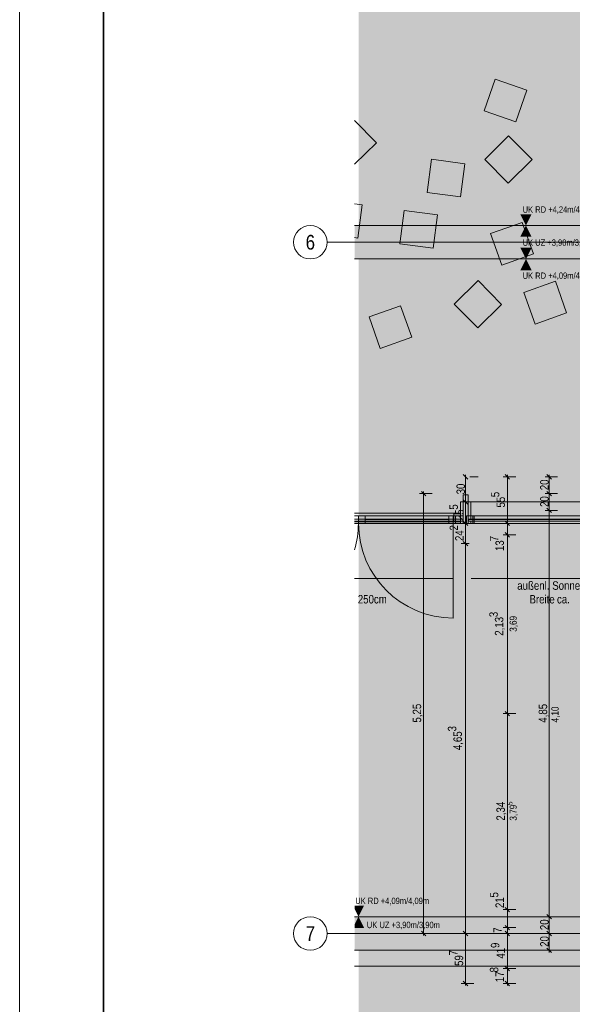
# Model space of a CAD drawing. Extents: x -620 to 300, y 62 to 1162.
# Tile 2 of 93: x -620 to -488, y 203 to 438. Entities that reach past the tile are written whole.
import ezdxf
from ezdxf.enums import TextEntityAlignment as Align
from ezdxf.lldxf.tags import DXFTag

# ---------------------------------------------------------------- set-up
doc = ezdxf.new("R2010")
doc.units = 0
doc.layers.get('0').update_dxf_attribs({"lineweight": 13})
for name, color, linetype, lineweight, true_color in [('--Bem innen', 9, 'Continuous', 13, 0x808080), ('00_Beschriftung UZ', 3, 'Continuous', 35, 0x00ff00), ('30 -33 Aussenwände- 7 Fassade_ Elemente', 7, 'Continuous', 9, 0x00aacc), ('30 -34 Innenwände- 2 nichttragend', 7, 'Continuous', 18, 0xff7fe6), ('30 -35 Decken- 1 Konstruktion-Träger- Stahlbeton', 7, 'Continuous', 13, 0x33aa00), ('60- 61 allgemeine Ausstattung- 1 Möbel', 7, 'Continuous', 9, 0x00cccc), ('70 -72 Beschriftung- 1 Beschriftung allgemein', 7, 'Continuous', 9, 0xff6633), ('70 -76 Bemaßung- 2 Allgemein', 9, 'Continuous', 5, 0x808080), ('iwb_Layout Achsbezeichung', 1, 'Continuous', 13, 0xff0000), ('iwb_Layout BA_Markierung', 7, 'Continuous', 9, 0xbadcdc), ('iwb_Schraffur_Unterzug', 7, 'Continuous', 5, 0xffffcc)]:
    doc.layers.add(name, color=color, linetype=linetype, lineweight=lineweight, true_color=true_color)
doc.layers.add('70 -71 Achsen- 1 Gebäudeachsen', color=7, linetype='STRICHPUNKT2-A06G94JT8I', lineweight=18)
doc.layers.add('iwb_Plankopf Rahmen', color=7, linetype='Continuous', lineweight=35)
doc.styles.get("Standard").update_dxf_attribs({"font": 'ARIALN.TTF'})
tags = doc.linetypes.add('fein_strichliert-A06G94JU8I', pattern=[4, 1, -2, 1]).pattern_tags.tags
tags[8:9] = [DXFTag(74, 4), DXFTag(75, 0), DXFTag(340, '0'), DXFTag(46, 0.0), DXFTag(50, 0.0), DXFTag(44, 0.0), DXFTag(45, 0.0)]
tags[6:7] = [DXFTag(74, 4), DXFTag(75, 0), DXFTag(340, '0'), DXFTag(46, 0.0), DXFTag(50, 0.0), DXFTag(44, 0.0), DXFTag(45, 0.0)]
tags[4:5] = [DXFTag(74, 4), DXFTag(75, 0), DXFTag(340, '0'), DXFTag(46, 0.0), DXFTag(50, 0.0), DXFTag(44, 0.0), DXFTag(45, 0.0)]
tags = doc.linetypes.add('STRICHPUNKT2', pattern=[12.7, 6.35, -3.175, 0, -3.175]).pattern_tags.tags
tags[10:11] = [DXFTag(74, 4), DXFTag(75, 0), DXFTag(340, '0'), DXFTag(46, 0.0), DXFTag(50, 0.0), DXFTag(44, 0.0), DXFTag(45, 0.0)]
tags[8:9] = [DXFTag(74, 4), DXFTag(75, 0), DXFTag(340, '0'), DXFTag(46, 0.0), DXFTag(50, 0.0), DXFTag(44, 0.0), DXFTag(45, 0.0)]
tags[6:7] = [DXFTag(74, 4), DXFTag(75, 0), DXFTag(340, '0'), DXFTag(46, 0.0), DXFTag(50, 0.0), DXFTag(44, 0.0), DXFTag(45, 0.0)]
tags[4:5] = [DXFTag(74, 4), DXFTag(75, 0), DXFTag(340, '0'), DXFTag(46, 0.0), DXFTag(50, 0.0), DXFTag(44, 0.0), DXFTag(45, 0.0)]
tags = doc.linetypes.add('STRICHPUNKT2-A06G94JT8I', pattern=[12.7, 6.35, -3.175, 0, -3.175]).pattern_tags.tags
tags[10:11] = [DXFTag(74, 4), DXFTag(75, 0), DXFTag(340, '0'), DXFTag(46, 0.0), DXFTag(50, 0.0), DXFTag(44, 0.0), DXFTag(45, 0.0)]
tags[8:9] = [DXFTag(74, 4), DXFTag(75, 0), DXFTag(340, '0'), DXFTag(46, 0.0), DXFTag(50, 0.0), DXFTag(44, 0.0), DXFTag(45, 0.0)]
tags[6:7] = [DXFTag(74, 4), DXFTag(75, 0), DXFTag(340, '0'), DXFTag(46, 0.0), DXFTag(50, 0.0), DXFTag(44, 0.0), DXFTag(45, 0.0)]
tags[4:5] = [DXFTag(74, 4), DXFTag(75, 0), DXFTag(340, '0'), DXFTag(46, 0.0), DXFTag(50, 0.0), DXFTag(44, 0.0), DXFTag(45, 0.0)]

# ---------------------------------------------------------------- blocks, each defined once
blk = doc.blocks.new('Polygon-A06G94JL8I')
at = {"color": 0, "linetype": 'ByBlock', "lineweight": -2, "ltscale": 0.13}
blk.add_solid([(-459.48, 86.61), (-538.63, 86.4), (-459.32, 1083.81), (-538.63, 1083.81)], dxfattribs=at)
blk = doc.blocks.new('Referenz-A06G94JV8I')
at = {"layer": '00_Beschriftung UZ', "color": 0, "linetype": 'Continuous', "lineweight": -2, "ltscale": 0.13}
for points in [[(-500.01, 391.28), (-498.68, 388.61), (-497.34, 391.28)], [(-500.01, 385.94), (-498.68, 388.61), (-497.34, 385.94)], [(-500.01, 383.28), (-498.68, 380.61), (-497.34, 383.28)], [(-500.01, 377.94), (-498.68, 380.61), (-497.34, 377.94)]]:
    blk.add_solid(points, dxfattribs=at)
at = {"layer": '00_Beschriftung UZ', "color": 0, "lineweight": -2}
for points in [[(-539.61, 225.48), (-538.68, 223.61), (-537.34, 226.28)], [(-539.61, 225.48), (-537.34, 226.28), (-539.61, 226.28)], [(-539.61, 221.75), (-538.68, 223.61), (-537.34, 220.94)], [(-539.61, 221.75), (-537.34, 220.94), (-539.61, 220.94)]]:
    blk.add_solid(points, dxfattribs=at)
at = {"layer": '30 -33 Aussenwände- 7 Fassade_ Elemente', "color": 0, "linetype": 'Continuous', "lineweight": -2, "ltscale": 0.13}
for p, q in [((-513.68, 324.31), (-512.48, 324.31)), ((-513.68, 317.51), (-513.68, 324.31)), ((-512.48, 324.31), (-512.48, 317.51)), ((-515.88, 319.81), (-514.28, 319.81)), ((-515.88, 318.01), (-515.88, 319.81)), ((-514.28, 319.81), (-514.28, 318.01)), ((-538.68, 319.31), (-539.61, 319.31)), ((-539.61, 319.31), (-513.68, 319.31)), ((-539.61, 319.31), (-538.68, 319.31)), ((-539.61, 317.51), (-538.68, 317.51)), ((-513.68, 317.51), (-539.61, 317.51)), ((-538.68, 317.51), (-539.61, 317.51)), ((-538.68, 319.31), (-538.68, 317.51)), ((-538.68, 317.51), (-538.68, 319.31)), ((-538.68, 319.31), (-537.08, 319.31)), ((-538.68, 319.31), (-516.08, 319.31)), ((-516.08, 317.51), (-538.68, 317.51)), ((-537.08, 317.51), (-538.68, 317.51)), ((-537.08, 319.31), (-537.08, 317.51)), ((-517.08, 318.41), (-537.08, 318.41)), ((-517.08, 317.51), (-517.08, 319.31)), ((-517.08, 319.31), (-515.48, 319.31)), ((-515.48, 317.51), (-517.08, 317.51)), ((-516.08, 319.31), (-516.08, 317.51)), ((-514.28, 318.01), (-515.88, 318.01)), ((-515.48, 317.51), (-515.48, 319.31)), ((-515.48, 319.31), (-513.68, 319.31)), ((-513.68, 317.51), (-515.48, 317.51)), ((-513.68, 319.31), (-513.68, 317.51)), ((-512.48, 317.51), (-513.68, 317.51)), ((-512.85, 319.31), (-511.05, 319.31)), ((-512.85, 317.51), (-512.85, 319.31)), ((-511.05, 317.51), (-512.85, 317.51)), ((-512.48, 318.41), (-462.48, 318.41)), ((-511.4, 319.31), (-462.2, 319.31)), ((-511.4, 317.51), (-511.4, 319.31)), ((-462.2, 317.51), (-511.4, 317.51)), ((-511.05, 319.31), (-511.05, 317.51))]:
    blk.add_line(p, q, dxfattribs=at)
at = {"layer": '30 -33 Aussenwände- 7 Fassade_ Elemente', "color": 0, "linetype": 'fein_strichliert-A06G94JU8I', "lineweight": -2, "ltscale": 0.13}
for p, q in [((-539.61, 319.91), (-514.28, 319.91)), ((-539.61, 318.01), (-538.68, 318.01)), ((-539.61, 317.91), (-514.28, 317.91)), ((-515.88, 318.01), (-538.68, 318.01)), ((-516.08, 294.91), (-516.08, 317.51)), ((-463.98, 211.81), (-539.61, 211.81))]:
    blk.add_line(p, q, dxfattribs=at)
for centre, major_axis, end_param in [((-561.31, 317.51), (21.7, -6.31), 0.282735), ((-516.08, 317.51), (-22.6, 0), 1.570796)]:
    blk.add_ellipse(centre, major_axis=major_axis, ratio=1, start_param=0, end_param=end_param, dxfattribs=at)
at = {"layer": '30 -34 Innenwände- 2 nichttragend', "color": 0, "lineweight": -2}
for p, q in [((-514.28, 322.61), (-514.28, 318.51)), ((-511.88, 322.61), (-514.28, 322.61)), ((-514.28, 322.61), (-460.68, 322.61)), ((-511.88, 318.51), (-511.88, 322.61)), ((-539.61, 318.51), (-513.78, 318.51)), ((-513.78, 318.51), (-539.61, 318.51)), ((-513.78, 318.01), (-539.61, 318.01)), ((-539.61, 318.01), (-513.78, 318.01)), ((-514.28, 318.51), (-513.78, 318.51)), ((-514.28, 318.01), (-514.28, 317.51)), ((-513.78, 318.01), (-514.28, 318.01)), ((-460.68, 317.51), (-514.28, 317.51)), ((-514.28, 317.51), (-511.88, 317.51)), ((-513.78, 318.51), (-513.78, 318.01)), ((-513.78, 318.51), (-513.78, 318.01)), ((-512.38, 318.51), (-512.38, 318.01)), ((-512.38, 318.51), (-511.88, 318.51)), ((-462.58, 318.51), (-512.38, 318.51)), ((-512.38, 318.01), (-512.38, 318.51)), ((-512.38, 318.51), (-462.58, 318.51)), ((-462.58, 318.01), (-512.38, 318.01)), ((-511.88, 318.01), (-512.38, 318.01)), ((-512.38, 318.01), (-462.58, 318.01)), ((-511.88, 317.51), (-511.88, 318.01))]:
    blk.add_line(p, q, dxfattribs=at)
at = {"layer": '30 -35 Decken- 1 Konstruktion-Träger- Stahlbeton', "color": 0, "linetype": 'fein_strichliert-A06G94JU8I', "lineweight": -2, "ltscale": 0.13}
for p, q in [((-460.18, 388.61), (-539.61, 388.61)), ((-460.18, 380.61), (-539.61, 380.61)), ((-539.61, 223.61), (-460.18, 223.61)), ((-539.61, 215.61), (-460.18, 215.61))]:
    blk.add_line(p, q, dxfattribs=at)
at = {"layer": '60- 61 allgemeine Ausstattung- 1 Möbel', "color": 0, "linetype": 'Continuous', "lineweight": -2, "ltscale": 0.13}
for p, q in [((-508.62, 415.95), (-506.01, 423.51)), ((-506.01, 423.51), (-498.45, 420.9)), ((-498.45, 420.9), (-501.06, 413.34)), ((-539.61, 413.66), (-534.38, 408.37)), ((-501.06, 413.34), (-508.62, 415.95)), ((-508.53, 404.39), (-502.84, 410.01)), ((-502.84, 410.01), (-497.22, 404.32)), ((-534.38, 408.37), (-539.61, 403.21)), ((-522.27, 396.48), (-521.21, 404.4)), ((-521.21, 404.4), (-513.28, 403.33)), ((-502.91, 398.7), (-508.53, 404.39)), ((-497.22, 404.32), (-502.91, 398.7)), ((-513.28, 403.33), (-514.35, 395.41)), ((-514.35, 395.41), (-522.27, 396.48)), ((-539.61, 393.79), (-537.78, 393.54)), ((-537.78, 393.54), (-538.85, 385.61)), ((-528.81, 384.26), (-527.74, 392.19)), ((-527.74, 392.19), (-519.81, 391.12)), ((-519.81, 391.12), (-520.88, 383.19)), ((-507.12, 386.67), (-499.58, 389.36)), ((-499.58, 389.36), (-496.9, 381.82)), ((-538.85, 385.61), (-539.61, 385.71)), ((-504.43, 379.14), (-507.12, 386.67)), ((-520.88, 383.19), (-528.81, 384.26)), ((-496.9, 381.82), (-504.43, 379.14)), ((-515.79, 369.84), (-510.1, 375.46)), ((-510.1, 375.46), (-504.48, 369.77)), ((-499.18, 372.61), (-491.64, 375.3)), ((-491.64, 375.3), (-488.96, 367.76)), ((-496.49, 365.08), (-499.18, 372.61)), ((-536.16, 366.77), (-528.63, 369.46)), ((-528.63, 369.46), (-525.94, 361.92)), ((-510.17, 364.15), (-515.79, 369.84)), ((-504.48, 369.77), (-510.17, 364.15)), ((-533.48, 359.24), (-536.16, 366.77)), ((-488.96, 367.76), (-496.49, 365.08)), ((-525.94, 361.92), (-533.48, 359.24))]:
    blk.add_line(p, q, dxfattribs=at)
at = {"layer": '70 -71 Achsen- 1 Gebäudeachsen', "color": 0, "linetype": 'STRICHPUNKT2-A06G94JT8I', "lineweight": -2, "ltscale": 0.13}
for p, q in [((-539.61, 384.61), (75.16, 384.61)), ((-539.61, 219.61), (75.16, 219.61))]:
    blk.add_line(p, q, dxfattribs=at)
at = {"layer": '70 -72 Beschriftung- 1 Beschriftung allgemein', "color": 0, "linetype": 'Continuous', "lineweight": -2, "ltscale": 0.13}
for p, q in [((-516.08, 304.35), (-539.61, 304.35)), ((-464.78, 304.35), (-511.78, 304.35))]:
    blk.add_line(p, q, dxfattribs=at)
at = {"layer": '70 -76 Bemaßung- 2 Allgemein', "color": 0, "linetype": 'Continuous', "lineweight": -2, "ltscale": 0.13}
for p, q in [((-513.65, 329.14), (-512.59, 328.08)), ((-513.12, 329.11), (-513.12, 327.55)), ((-503.65, 329.14), (-502.59, 328.08)), ((-503.12, 329.11), (-503.12, 327.55)), ((-493.65, 329.14), (-492.59, 328.08)), ((-493.12, 329.11), (-493.12, 327.55)), ((-513.12, 323.67), (-513.12, 327.55)), ((-510.12, 328.61), (-512.12, 328.61)), ((-501.12, 328.61), (-504.12, 328.61)), ((-503.12, 318.57), (-503.12, 327.55)), ((-491.12, 328.61), (-494.12, 328.61)), ((-493.12, 325.67), (-493.12, 327.55)), ((-521.12, 324.61), (-524.12, 324.61)), ((-523.65, 325.14), (-522.59, 324.08)), ((-523.12, 325.11), (-523.12, 323.55)), ((-491.12, 324.61), (-494.12, 324.61)), ((-491.12, 324.61), (-494.12, 324.61)), ((-492.59, 324.08), (-493.65, 325.14)), ((-493.65, 325.14), (-492.59, 324.08)), ((-493.12, 324.11), (-493.12, 325.67)), ((-493.12, 325.11), (-493.12, 323.55)), ((-523.12, 220.67), (-523.12, 323.55)), ((-513.65, 323.14), (-512.59, 322.08)), ((-512.59, 322.08), (-513.65, 323.14)), ((-513.12, 322.11), (-513.12, 323.67)), ((-513.12, 323.11), (-513.12, 321.55)), ((-511.28, 322.61), (-512.12, 322.61)), ((-511.28, 322.61), (-512.12, 322.61)), ((-493.12, 321.67), (-493.12, 323.55)), ((-513.12, 318.57), (-513.12, 321.55)), ((-503.12, 318.57), (-503.12, 319.63)), ((-491.12, 320.61), (-494.12, 320.61)), ((-491.12, 320.61), (-494.12, 320.61)), ((-493.65, 321.14), (-492.59, 320.08)), ((-492.59, 320.08), (-493.65, 321.14)), ((-493.12, 320.11), (-493.12, 321.67)), ((-493.12, 321.11), (-493.12, 319.55)), ((-513.65, 318.04), (-512.59, 316.98)), ((-512.59, 316.98), (-513.65, 318.04)), ((-513.12, 317.01), (-513.12, 318.57)), ((-513.12, 318.01), (-513.12, 316.45)), ((-511.28, 317.51), (-512.12, 317.51)), ((-511.28, 317.51), (-512.12, 317.51)), ((-501.12, 317.51), (-504.12, 317.51)), ((-501.12, 317.51), (-504.12, 317.51)), ((-502.59, 316.98), (-503.65, 318.04)), ((-502.59, 316.98), (-503.65, 318.04)), ((-503.12, 317.01), (-503.12, 318.57)), ((-503.12, 317.01), (-503.12, 318.57)), ((-503.12, 314.77), (-503.12, 317.51)), ((-493.12, 224.67), (-493.12, 319.55)), ((-513.12, 313.73), (-513.12, 316.45)), ((-503.65, 315.3), (-502.59, 314.24)), ((-503.65, 315.3), (-502.59, 314.24)), ((-503.12, 315.27), (-503.12, 313.71)), ((-503.12, 315.27), (-503.12, 313.71)), ((-512.27, 312.67), (-514.12, 312.67)), ((-512.27, 312.67), (-514.12, 312.67)), ((-512.59, 312.14), (-513.65, 313.2)), ((-513.65, 313.2), (-512.59, 312.14)), ((-513.12, 312.17), (-513.12, 313.73)), ((-513.12, 313.17), (-513.12, 311.61)), ((-501.12, 314.77), (-504.12, 314.77)), ((-501.12, 314.77), (-504.12, 314.77)), ((-503.12, 273.17), (-503.12, 313.71)), ((-503.12, 313.71), (-503.12, 312.65)), ((-513.12, 220.67), (-513.12, 311.61)), ((-502.59, 271.58), (-503.65, 272.64)), ((-503.65, 272.64), (-502.59, 271.58)), ((-503.12, 271.61), (-503.12, 273.17)), ((-501.12, 272.11), (-504.12, 272.11)), ((-501.12, 272.11), (-504.12, 272.11)), ((-503.12, 272.61), (-503.12, 271.05)), ((-503.12, 226.37), (-503.12, 271.05)), ((-502.59, 224.78), (-503.65, 225.84)), ((-502.59, 224.78), (-503.65, 225.84)), ((-503.12, 226.37), (-503.12, 227.43)), ((-503.12, 224.81), (-503.12, 226.37)), ((-503.12, 224.81), (-503.12, 226.37)), ((-501.12, 225.31), (-504.12, 225.31)), ((-501.12, 225.31), (-504.12, 225.31)), ((-503.12, 221.01), (-503.12, 225.31)), ((-491.12, 223.61), (-494.12, 223.61)), ((-491.12, 223.61), (-494.12, 223.61)), ((-493.65, 224.14), (-492.59, 223.08)), ((-492.59, 223.08), (-493.65, 224.14)), ((-493.12, 223.11), (-493.12, 224.67)), ((-493.12, 224.11), (-493.12, 222.55)), ((-501.12, 221.01), (-504.12, 221.01)), ((-501.12, 221.01), (-504.12, 221.01)), ((-502.59, 220.48), (-503.65, 221.54)), ((-503.65, 221.54), (-502.59, 220.48)), ((-503.12, 222.07), (-503.12, 223.13)), ((-503.12, 220.51), (-503.12, 222.07)), ((-503.12, 221.51), (-503.12, 219.95)), ((-503.12, 219.61), (-503.12, 221.01)), ((-493.12, 220.67), (-493.12, 222.55)), ((-521.12, 219.61), (-524.12, 219.61)), ((-522.59, 219.08), (-523.65, 220.14)), ((-523.12, 219.11), (-523.12, 220.67)), ((-511.12, 219.61), (-514.12, 219.61)), ((-511.12, 219.61), (-514.12, 219.61)), ((-512.59, 219.08), (-513.65, 220.14)), ((-513.65, 220.14), (-512.59, 219.08)), ((-513.12, 219.11), (-513.12, 220.67)), ((-513.12, 220.11), (-513.12, 218.55)), ((-501.12, 219.61), (-504.12, 219.61)), ((-501.12, 219.61), (-504.12, 219.61)), ((-503.65, 220.14), (-502.59, 219.08)), ((-503.65, 220.14), (-502.59, 219.08)), ((-503.12, 220.11), (-503.12, 218.55)), ((-503.12, 220.11), (-503.12, 218.55)), ((-503.12, 219.95), (-503.12, 218.89)), ((-491.12, 219.61), (-494.12, 219.61)), ((-491.12, 219.61), (-494.12, 219.61)), ((-493.65, 220.14), (-492.59, 219.08)), ((-492.59, 219.08), (-493.65, 220.14)), ((-493.12, 219.11), (-493.12, 220.67)), ((-493.12, 220.11), (-493.12, 218.55)), ((-513.12, 208.73), (-513.12, 218.55)), ((-503.12, 218.55), (-503.12, 217.49)), ((-503.12, 212.29), (-503.12, 218.55)), ((-493.12, 216.67), (-493.12, 218.55)), ((-493.12, 215.11), (-493.12, 216.67)), ((-491.12, 215.61), (-494.12, 215.61)), ((-492.59, 215.08), (-493.65, 216.14)), ((-502.59, 210.7), (-503.65, 211.76)), ((-503.65, 211.76), (-502.59, 210.7)), ((-503.12, 210.73), (-503.12, 212.29)), ((-503.12, 211.73), (-503.12, 210.17)), ((-501.12, 211.23), (-504.12, 211.23)), ((-501.12, 211.23), (-504.12, 211.23)), ((-503.12, 208.73), (-503.12, 210.17)), ((-511.12, 207.67), (-514.12, 207.67)), ((-512.59, 207.14), (-513.65, 208.2)), ((-513.12, 207.17), (-513.12, 208.73)), ((-501.12, 207.67), (-504.12, 207.67)), ((-502.59, 207.14), (-503.65, 208.2)), ((-503.12, 207.17), (-503.12, 208.73))]:
    blk.add_line(p, q, dxfattribs=at)
at = {"layer": '--Bem innen', "color": 0, "linetype": 'Continuous', "lineweight": -2, "ltscale": 0.13, "attachment_point": 1, "rotation": 90}
for s, insert, char_height in [('{\\fArial Narrow;3,69}', (-502.58, 291.63), 1.7), ('{\\fArial Narrow;4,10}', (-492.58, 270), 1.7), ('{\\fArial Narrow;5}', (-503.05, 250.26), 1.1334), ('{\\fArial Narrow;3,79}', (-502.58, 246.55), 1.7)]:
    blk.add_mtext(s, dxfattribs=dict(at, insert=insert, char_height=char_height))
at = {"layer": '00_Beschriftung UZ', "color": 0, "linetype": 'ByBlock', "lineweight": -2, "ltscale": 0.13, "char_height": 1.5103, "attachment_point": 1}
for s, insert in [('{\\fArial Narrow;UK RD +4,24m/4,24m}', (-499.46, 393.16)), ('{\\fArial Narrow;UK UZ +3,90m/3,90m}', (-499.46, 385.28)), ('{\\fArial Narrow;UK RD +4,09m/4,09m}', (-499.46, 377.39)), ('{\\fArial Narrow;UK RD +4,09m/4,09m}', (-539.46, 228.16)), ('{\\fArial Narrow;UK UZ +3,90m/3,90m}', (-536.69, 222.41))]:
    blk.add_mtext(s, dxfattribs=dict(at, insert=insert))
at = {"layer": '70 -72 Beschriftung- 1 Beschriftung allgemein', "color": 0, "linetype": 'Continuous', "lineweight": -2, "ltscale": 0.13, "char_height": 2.0138, "attachment_point": 1}
for s, insert in [('{\\fArial Narrow;außenl.}', (-500.75, 303.67)), ('{\\fArial Narrow;Sonnenschutz}', (-492.39, 303.67)), ('{\\fArial Narrow;250cm}', (-538.85, 300.41)), ('{\\fArial Narrow;Breite}', (-497.83, 300.41)), ('{\\fArial Narrow;ca.}', (-491.25, 300.41))]:
    blk.add_mtext(s, dxfattribs=dict(at, insert=insert))
at = {"layer": '70 -76 Bemaßung- 2 Allgemein', "color": 0, "linetype": 'Continuous', "lineweight": -2, "ltscale": 0.13, "char_height": 2.0138, "attachment_point": 1, "rotation": 90}
for s, insert in [('{\\fArial Narrow;30}', (-515.27, 324.43)), ('{\\fArial Narrow;20}', (-495.27, 325.42)), ('{\\fArial Narrow;5}', (-507.05, 323.75)), ('{\\fArial Narrow;20}', (-495.27, 321.42)), ('{\\fArial Narrow;5}', (-516.95, 320.77)), ('{\\fArial Narrow;55}', (-505.7, 321.28)), ('{\\fArial Narrow;25}', (-515.6, 318.27)), ('{\\fArial Narrow;2}', (-516.91, 315.8)), ('{\\fArial Narrow;24}', (-515.57, 313.29)), ('{\\fArial Narrow;7}', (-507.3, 313.22)), ('{\\fArial Narrow;13}', (-505.96, 310.9)), ('{\\fArial Narrow;3}', (-507.43, 295.12)), ('{\\fArial Narrow;2,13}', (-506.09, 290.69)), ('{\\fArial Narrow;5,25}', (-525.73, 269.96)), ('{\\fArial Narrow;4,85}', (-495.63, 269.93)), ('{\\fArial Narrow;3}', (-517.33, 267.84)), ('{\\fArial Narrow;4,65}', (-515.99, 263.37)), ('{\\fArial Narrow;2,34}', (-505.73, 246.56)), ('{\\fArial Narrow;5}', (-507.3, 228.2)), ('{\\fArial Narrow;21}', (-505.96, 225.7)), ('{\\fArial Narrow;20}', (-495.27, 220.42)), ('{\\fArial Narrow;7}', (-506.43, 219.78)), ('{\\fArial Narrow;20}', (-495.27, 216.42)), ('{\\fArial Narrow;9}', (-507.05, 216.15)), ('{\\fArial Narrow;41}', (-505.7, 213.61)), ('{\\fArial Narrow;7}', (-517.03, 214.35)), ('{\\fArial Narrow;59}', (-515.69, 211.87)), ('{\\fArial Narrow;8}', (-507.3, 210.32)), ('{\\fArial Narrow;17}', (-505.96, 208))]:
    blk.add_mtext(s, dxfattribs=dict(at, insert=insert))
blk = doc.blocks.new('Referenz-A06G94JX8I')
at = {"layer": 'iwb_Schraffur_Unterzug', "linetype": 'Continuous', "ltscale": 0.13}
for points in [[(-449.08, 388.61), (-449.08, 380.61), (-539.61, 380.61)], [(-449.08, 388.61), (-539.61, 380.61), (-539.61, 387.16)], [(-449.08, 388.61), (-539.61, 387.16), (-539.61, 388.61)], [(-449.08, 388.61), (-539.61, 388.61), (75.16, 388.61)], [(-539.61, 223.61), (75.16, 223.61), (75.16, 221.68)], [(-539.61, 223.61), (75.16, 221.68), (-539.61, 220.43)], [(-539.61, 220.43), (75.16, 221.68), (75.16, 217.54)], [(-539.61, 220.43), (75.16, 217.54), (-539.61, 218.79)], [(-539.61, 218.79), (75.16, 217.54), (75.16, 215.61)], [(-539.61, 218.79), (75.16, 215.61), (-539.61, 215.61)]]:
    blk.add_solid(points, dxfattribs=at)

msp = doc.modelspace()

# ---------------------------------------------------------------- linework, layer by layer
at = {"layer": 'iwb_Layout Achsbezeichung', "linetype": 'STRICHPUNKT2', "lineweight": 13, "ltscale": 0.39}
for p, q in [((-538.86, 384.61), (-546.19, 384.61)), ((-538.86, 219.61), (-546.19, 219.61))]:
    msp.add_line(p, q, dxfattribs=at)
at = {"layer": 'iwb_Layout Achsbezeichung', "ltscale": 0.39}
for centre in [(-550.19, 384.61), (-550.19, 219.61)]:
    msp.add_circle(centre, 4, dxfattribs=at)
at = {"layer": 'iwb_Plankopf Rahmen', "color": 8, "lineweight": 13, "ltscale": 0.13, "true_color": 0x808080}
msp.add_lwpolyline([(300.35, 62.43), (-619.65, 62.43), (-619.65, 1162.43), (300.35, 1162.43), (300.35, 62.43)], close=True, dxfattribs=at)
at = {"layer": 'iwb_Plankopf Rahmen', "ltscale": 0.35}
msp.add_lwpolyline([(-599.65, 67.43), (-599.65, 1157.43), (295.35, 1157.43), (295.35, 67.43), (-599.65, 67.43)], close=True, dxfattribs=at)

# ---------------------------------------------------------------- block references
at = {"color": 8, "lineweight": 13, "ltscale": 0.13, "true_color": 0x808080}
msp.add_blockref('Referenz-A06G94JV8I', (0, 0), dxfattribs=at)
at = {"color": 8, "lineweight": 25, "ltscale": 0.25, "true_color": 0x808080}
msp.add_blockref('Referenz-A06G94JX8I', (0, 0), dxfattribs=at)
at = {"layer": 'iwb_Layout BA_Markierung', "ltscale": 0.13}
msp.add_blockref('Polygon-A06G94JL8I', (0, 0), dxfattribs=at)

# ---------------------------------------------------------------- texts
at = {"layer": 'iwb_Layout Achsbezeichung', "ltscale": 0.39}
for s, p in [('6', (-550.19, 384.61)), ('7', (-550.19, 219.61))]:
    msp.add_text(s, height=3.5, dxfattribs=at).set_placement(p, align=Align.MIDDLE_CENTER)

doc.saveas('drawing.dxf')
